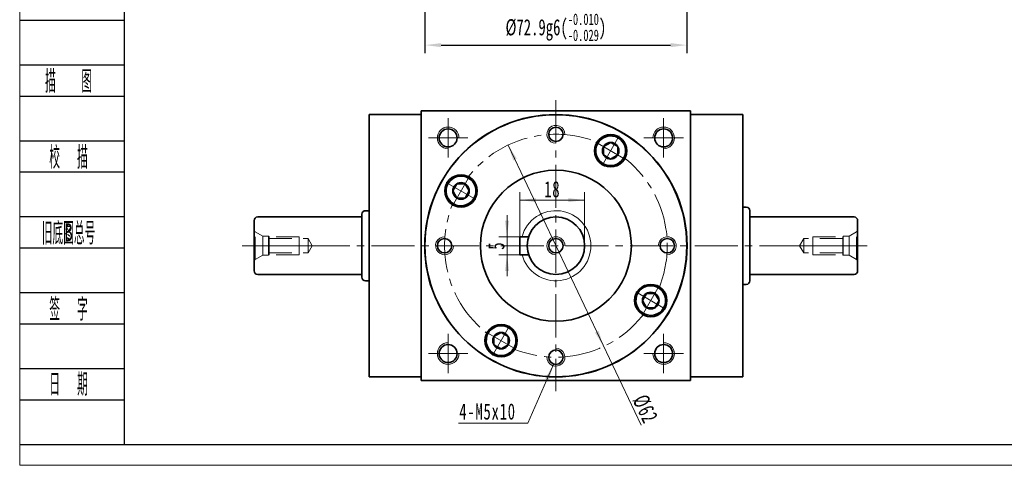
# Model space of a CAD drawing. Header units: millimetres. Extents: x -5 to 488, y 28 to 374.
# Tile 1 of 5: x -2 to 272, y 28 to 152. Entities that reach past the tile are written whole.
import ezdxf
from ezdxf.enums import TextEntityAlignment as Align

# ---------------------------------------------------------------- set-up
doc = ezdxf.new("R2010")
doc.units = ezdxf.units.MM
doc.set_wipeout_variables(frame=1)
doc.header["$PDSIZE"] = -5
doc.linetypes.add('HIDDEN', pattern=[9.525, 6.35, -3.175])
doc.linetypes.add('点画线', pattern=[18, 12, -2, 2, -2])
doc.layers.get('0').update_dxf_attribs({"lineweight": 35})
doc.layers.add('2细线层', color=4, linetype='Continuous')
doc.layers.add('6文字层', color=3, linetype='Continuous')
for name, color, linetype, lineweight in [('中心线层', 1, '点画线', 18), ('图框_外框线', 7, 'Continuous', 18), ('尺寸线层', 3, 'Continuous', 18), ('粗实线层', 7, 'Continuous', 35)]:
    doc.layers.add(name, color=color, linetype=linetype, lineweight=lineweight)
doc.styles.add('PC_TEXTSTYLE', font='ISOCP.SHX', dxfattribs={"width": 0.707, "bigfont": 'GBCBIG.SHX'})
doc.styles.add('标准', font='txt', dxfattribs={"width": 0.667})
doc.dimstyles.new('a4-1-1.5', dxfattribs={"dimtxt": 4.5, "dimasz": 4.5, "dimexe": 2.25, "dimexo": 0, "dimgap": 0.75, "dimtad": 1, "dimdec": 3, "dimdsep": 46, "dimtxsty": '标准', "dimblk": '_CAXARROW', "dimcen": 0, "dimdle": 6, "dimazin": 2, "dimtfac": 0.707107, "dimtdec": 3, "dimtix": 1, "dimtmove": 2, "dimatfit": 3, "dimfxl": 0, "dimfrac": 2, "dimtolj": 1, "dimtzin": 0, "dimarcsym": 0})

# ---------------------------------------------------------------- blocks, each defined once
blk = doc.blocks.new('_CAXARROW')
blk.add_hatch(color=0).paths.add_polyline_path([(0, 0), (-1, 0.125), (-1, -0.125)], flags=0)
blk = doc.blocks.new('*X28')
at = {"layer": 'Defpoints', "color": 0}
for p in [(110.6, 209.5), (183.5, 209.5), (183.5, 144.69)]:
    blk.add_point(p, dxfattribs=at)
at = {"layer": '尺寸线层', "color": 0, "lineweight": -2}
for p, q in [((110.6, 209.5), (110.6, 142.44)), ((183.5, 209.5), (183.5, 142.44)), ((115.1, 144.69), (179, 144.69))]:
    blk.add_line(p, q, dxfattribs=at)
at = {"layer": '尺寸线层', "color": 0, "lineweight": -2, "xscale": 4.5, "yscale": 4.5, "zscale": 4.5, "rotation": 180}
blk.add_blockref('_CAXARROW', (110.6, 144.69), dxfattribs=at)
at = {"layer": '尺寸线层', "color": 0, "lineweight": -2, "xscale": 4.5, "yscale": 4.5, "zscale": 4.5}
blk.add_blockref('_CAXARROW', (183.5, 144.69), dxfattribs=at)
at = {"layer": '尺寸线层', "color": 0, "insert": (147.05, 149.66), "char_height": 4.5, "attachment_point": 5, "style": '标准'}
blk.add_mtext('{\\A1;\\A1;%%C72.9g6({\\H0.707107x;\\S-0.010^ -0.029;})}', dxfattribs=at)
blk = doc.blocks.new('23343f_3')
at = {"layer": '中心线层', "linetype": '点画线', "lineweight": 18}
blk.add_line((17.47, 0), (-1.33, 0), dxfattribs=at)
at = {"layer": '粗实线层', "color": 6, "linetype": 'HIDDEN', "lineweight": 18}
for p, q in [((0, -4.4), (0, 4.4)), ((0, 4.4), (0.32, 3.85)), ((2.4, 2.65), (0.32, 3.85)), ((0.32, -3.85), (0.32, 3.85)), ((4, 2.65), (2.4, 2.65)), ((2.4, -2.65), (2.4, 2.65)), ((4.15, 2.5), (4, 2.65)), ((4, -2.65), (4, 2.65)), ((12.5, 2.5), (4.15, 2.5)), ((4.15, -2.5), (4.15, 2.5)), ((4.15, 2), (15, 2)), ((12.5, -2.5), (12.5, 2.5)), ((15, 2), (16.15, 0)), ((15, 2), (15, -2)), ((2.4, -2.65), (0.32, -3.85)), ((4, -2.65), (2.4, -2.65)), ((4.15, -2.5), (4, -2.65)), ((4.15, -2), (15, -2)), ((12.5, -2.5), (4.15, -2.5)), ((15, -2), (16.15, 0)), ((0, -4.4), (0.32, -3.85))]:
    blk.add_line(p, q, dxfattribs=at)
blk = doc.blocks.new('*X32')
at = {"layer": '尺寸线层', "linetype": 'Continuous'}
for points in [[(133.45, 91.38), (134.02, 95.88), (132.89, 95.88)], [(133.45, 86.38), (134.02, 81.88), (132.89, 81.88)]]:
    blk.add_hatch(color=0, dxfattribs=at).paths.add_polyline_path(points, flags=0)
at = {"layer": '尺寸线层', "color": 0, "linetype": 'Continuous'}
for p, q in [((133.45, 97.38), (133.45, 80.38)), ((137.05, 91.38), (131.2, 91.38)), ((137.05, 86.38), (131.2, 86.38))]:
    blk.add_line(p, q, dxfattribs=at)
at = {"layer": '尺寸线层', "color": 0, "insert": (130.5, 88.88), "char_height": 4.5, "width": 9, "attachment_point": 5, "rotation": 90, "line_spacing_factor": 1.15057, "style": '标准'}
blk.add_mtext('\\T1.1;5', dxfattribs=at)
blk = doc.blocks.new('*X33')
at = {"layer": '尺寸线层', "linetype": 'Continuous'}
for points in [[(137.05, 101.57), (141.55, 102.13), (141.55, 101.01)], [(155.05, 101.57), (150.55, 102.13), (150.55, 101.01)]]:
    blk.add_hatch(color=0, dxfattribs=at).paths.add_polyline_path(points, flags=0)
at = {"layer": '尺寸线层', "color": 0, "linetype": 'Continuous'}
for p, q in [((137.05, 91.38), (137.05, 103.82)), ((137.05, 101.57), (155.05, 101.57)), ((155.05, 88.88), (155.05, 103.82))]:
    blk.add_line(p, q, dxfattribs=at)
at = {"layer": '尺寸线层', "color": 0, "insert": (146.05, 104.56), "char_height": 4.5, "width": 9, "attachment_point": 5, "line_spacing_factor": 1.15057, "style": '标准'}
blk.add_mtext('\\T1.1;18', dxfattribs=at)
blk = doc.blocks.new('*X13')
at = {"layer": '中心线层', "linetype": '点画线', "lineweight": 18}
for p, q in [((0, -4.76), (0, 4.76)), ((-4.76, 0), (4.76, 0))]:
    blk.add_line(p, q, dxfattribs=at)
at = {"layer": '粗实线层'}
for p, q in [((-2.31, 0), (-1.15, 2)), ((-2.31, 0), (-1.15, -2)), ((-1.15, 2), (1.15, 2)), ((2.31, 0), (1.15, 2)), ((2.31, 0), (1.15, 2)), ((2.31, 0), (1.15, -2)), ((-1.15, -2), (1.15, -2))]:
    blk.add_line(p, q, dxfattribs=at)
blk.add_circle((0, 0), 2.31, dxfattribs=at)
for start, end in [(0, 180), (180, 360)]:
    blk.add_arc((0, 0), 4.14, start, end, dxfattribs=at)
blk = doc.blocks.new('*X34')
at = {"layer": '尺寸线层', "linetype": 'Continuous'}
blk.add_hatch(color=0, dxfattribs=at).paths.add_polyline_path([(8.26, 16.32), (6.98, 11.97), (5.95, 12.42)], flags=0)
at = {"layer": '尺寸线层', "color": 0, "linetype": 'Continuous'}
blk.add_line((8.26, 16.32), (1.15, 0), dxfattribs=at)
at = {"layer": '尺寸线层', "color": 0}
for p, q in [((0, 0), (-18.19, 0)), ((1.15, 0), (0, 0)), ((0, 0), (0, 0))]:
    blk.add_line(p, q, dxfattribs=at)
at = {"layer": '尺寸线层', "color": 0, "insert": (-2.25, 0.9), "char_height": 4.5, "width": 30.4628, "attachment_point": 9, "line_spacing_factor": 1.15057, "style": '标准'}
blk.add_mtext('\\T1.1;4-M5x10', dxfattribs=at)
blk = doc.blocks.new('*X35')
at = {"layer": '尺寸线层', "linetype": 'Continuous'}
for points in [[(133.76, 116.88), (135.18, 112.58), (136.19, 113.06)], [(160.35, 60.88), (157.91, 64.7), (158.93, 65.18)]]:
    blk.add_hatch(color=0, dxfattribs=at).paths.add_polyline_path(points, flags=0)
at = {"layer": '尺寸线层', "color": 0, "linetype": 'Continuous'}
blk.add_line((170.76, 38.96), (133.76, 116.88), dxfattribs=at)
at = {"layer": '尺寸线层', "color": 0, "insert": (171.93, 43.44), "char_height": 4.5, "width": 14.8161, "attachment_point": 5, "rotation": 295.4038, "line_spacing_factor": 1.15057, "style": '标准'}
blk.add_mtext('\\T1.1;%%C62', dxfattribs=at)

msp = doc.modelspace()

# ---------------------------------------------------------------- linework, layer by layer
at = {"layer": '2细线层'}
for p, q in [((-2.1619, 151.6364), (26.9226, 151.6364)), ((-2.1619, 139.2133), (26.9226, 139.2133)), ((-2.1619, 130.5171), (26.9226, 130.5171)), ((-2.1619, 118.094), (26.9226, 118.094)), ((-2.1619, 109.3978), (26.9226, 109.3978)), ((-2.1619, 96.9747), (26.9226, 96.9747)), ((-2.1619, 88.2786), (26.9226, 88.2786)), ((-2.1619, 75.8554), (26.9226, 75.8554)), ((-2.1619, 67.1593), (26.9226, 67.1593)), ((-2.1619, 54.7361), (26.9226, 54.7361)), ((-2.1619, 46.04), (26.9226, 46.04)), ((-2.1619, 33.6168), (26.9226, 33.6168))]:
    msp.add_line(p, q, dxfattribs=at)
at = {"layer": '中心线层'}
for p, q in [((147.0547, 129.3801), (147.0547, 48.3801)), ((117.0547, 113.3801), (117.0547, 124.3801)), ((177.0547, 124.3801), (177.0547, 113.3801)), ((111.5547, 118.8801), (122.5547, 118.8801)), ((171.5547, 118.8801), (182.5547, 118.8801)), ((59.6891, 88.8801), (234.4203, 88.8801)), ((117.0547, 53.3801), (117.0547, 64.3801)), ((177.0547, 64.3801), (177.0547, 53.3801)), ((122.5547, 58.8801), (111.5547, 58.8801)), ((182.5547, 58.8801), (171.5547, 58.8801))]:
    msp.add_line(p, q, dxfattribs=at)
msp.add_circle((147.0547, 88.8801), 31, dxfattribs=at)
at = {"layer": '粗实线层'}
for p, q in [((109.5547, 126.3801), (184.5547, 126.3801)), ((109.5547, 125.4801), (109.5547, 126.3801)), ((109.5547, 126.3801), (109.5547, 51.3801)), ((184.5547, 126.3801), (184.5547, 51.3801)), ((109.5547, 125.3801), (95.0547, 125.3801)), ((95.0547, 125.3801), (95.0547, 52.3801)), ((184.5547, 125.3801), (199.0547, 125.3801)), ((199.0547, 125.3801), (199.0547, 52.3801)), ((199.0547, 99.6301), (200.0547, 99.6301)), ((64.0547, 96.8801), (93.0547, 96.8801)), ((93.0547, 97.6301), (93.0547, 80.1301)), ((94.0547, 98.6301), (95.0547, 98.6301)), ((201.0547, 98.6301), (201.0547, 79.1301)), ((230.0547, 96.8801), (201.0547, 96.8801)), ((63.0547, 95.8801), (63.0547, 81.8801)), ((231.0547, 95.8801), (231.0547, 81.8801)), ((137.0547, 91.3801), (137.0547, 86.3801)), ((137.0547, 91.3801), (139.4554, 91.3801)), ((137.0547, 86.3801), (139.4554, 86.3801)), ((64.0547, 80.8801), (93.0547, 80.8801)), ((230.0547, 80.8801), (201.0547, 80.8801)), ((94.0547, 79.1301), (95.0547, 79.1301)), ((199.0547, 78.1301), (200.0547, 78.1301)), ((109.5547, 52.3801), (95.0547, 52.3801)), ((184.5547, 52.3801), (199.0547, 52.3801)), ((109.5547, 51.3801), (184.5547, 51.3801))]:
    msp.add_line(p, q, dxfattribs=at)
for centre, radius in [((147.0547, 88.8801), 36.5), ((147.0547, 88.8801), 36.45), ((117.0547, 118.8801), 2.5), ((147.0547, 119.8801), 2), ((177.0547, 118.8801), 2.5), ((162.3047, 115.2939), 4.5), ((147.0547, 88.8801), 21), ((120.6409, 104.1301), 4.5), ((147.0547, 88.8801), 8), ((116.0547, 88.8801), 2), ((147.0547, 88.8801), 2), ((178.0547, 88.8801), 2), ((173.4685, 73.6301), 4.5), ((131.8047, 62.4663), 4.5), ((117.0547, 58.8801), 2.5), ((177.0547, 58.8801), 2.5), ((147.0547, 57.8801), 2)]:
    msp.add_circle(centre, radius, dxfattribs=at)
at = {"layer": '粗实线层', "lineweight": 18}
for centre, radius, start, end in [((117.0547, 118.8801), 3, 0, 270), ((147.0547, 119.8801), 2.5, 358.11493, 270), ((177.0547, 118.8801), 3, 270, 180), ((147.0547, 88.8801), 9.75, 194.857166, 165.142834), ((116.0547, 88.8801), 2.5, 88.11493, 0), ((147.0547, 88.8801), 2.5, 0, 270), ((178.0547, 88.8801), 2.5, 268.11493, 180), ((117.0547, 58.8801), 3, 90, 360), ((147.0547, 57.8801), 2.5, 178.11493, 90), ((177.0547, 58.8801), 3, 180, 90)]:
    msp.add_arc(centre, radius, start, end, dxfattribs=at)
at = {"layer": '粗实线层'}
for centre, start, end in [((200.0547, 98.6301), 0, 90), ((64.0547, 95.8801), 90, 180), ((94.0547, 97.6301), 90, 180), ((230.0547, 95.8801), 360, 90), ((64.0547, 81.8801), 180, 270), ((94.0547, 80.1301), 180, 270), ((230.0547, 81.8801), 270, 360), ((200.0547, 79.1301), 270, 360)]:
    msp.add_arc(centre, 1, start, end, dxfattribs=at)

# ---------------------------------------------------------------- block references
at = {"layer": '尺寸线层'}
msp.add_blockref('*X34', (138.1317, 39.5404), dxfattribs=at)
at = {"layer": '粗实线层'}
msp.add_blockref('23343f_3', (63.0547, 88.8801), dxfattribs=at)
at = {"layer": '粗实线层', "xscale": -1}
msp.add_blockref('23343f_3', (231.0547, 88.8801), dxfattribs=at)

# ---------------------------------------------------------------- texts
at = {"layer": '6文字层', "color": 3, "style": 'PC_TEXTSTYLE'}
for s, width, p in [('描   图', 0.6667, (11.3937, 134.8652)), ('校  描', 0.667, (11.3937, 113.7459)), ('旧底图总号', 0.667, (11.3937, 92.6266)), ('签  字', 0.667, (11.3937, 71.5073)), ('日  期', 0.667, (11.4014, 50.512))]:
    msp.add_text(s, height=6.21156, dxfattribs=dict(at, width=width)).set_placement(p, align=Align.MIDDLE)
at = {"layer": '6文字层', "width": 0.707}
msp.add_text('B', height=4.9692, dxfattribs=at).set_placement((11.3937, 92.6266), align=Align.MIDDLE)

# ---------------------------------------------------------------- dimensions: what is measured, and where the dimension line sits
at = {"layer": '尺寸线层'}
dim = msp.add_linear_dim(base=(183.5047, 144.686), p1=(110.6047, 209.5007), p2=(183.5047, 209.5007), text='{\\A1;\\A1;%%C72.9g6({\\H0.707107x;\\S-0.010^ -0.029;})}', dimstyle='a4-1-1.5', override={"dimpost": '%%C<>', "dimsah": 1, "dimtp": -0.01, "dimtm": 0.029, "dimtdec": 3, "dimtfill": 1, "dimtolj": 0, "dimtzin": 8}, dxfattribs=at)
dim.commit()
dim.dimension.update_dxf_attribs({"geometry": '*X28', "text_midpoint": (147.0547, 149.6641)})
dim = msp.add_diameter_dim_2p(p1=(133.7559, 116.8826), p2=(160.3536, 60.8776), dimstyle='a4-1-1.5', override={"dimpost": '%%C<>', "dimsah": 1, "dimtfill": 1, "dimtzin": 0}, dxfattribs=at)
dim.commit()
dim.dimension.update_dxf_attribs({"geometry": '*X35', "text_midpoint": (169.2409, 42.1642), "dimtype": 163})
dim = msp.add_linear_dim(base=(155.0547, 101.5712), p1=(137.0547, 91.3801), p2=(155.0547, 88.8801), dimstyle='a4-1-1.5', override={"dimsah": 1, "dimtfill": 1, "dimtzin": 0}, dxfattribs=at)
dim.commit()
dim.dimension.update_dxf_attribs({"geometry": '*X33', "text_midpoint": (146.0547, 104.5586)})
dim = msp.add_linear_dim(base=(133.4535, 86.3801), p1=(137.0547, 91.3801), p2=(137.0547, 86.3801), angle=270, dimstyle='a4-1-1.5', override={"dimsah": 1, "dimtfill": 1, "dimtzin": 0}, dxfattribs=at)
dim.commit()
dim.dimension.update_dxf_attribs({"geometry": '*X32', "text_midpoint": (130.5038, 88.8801)})

# ---------------------------------------------------------------- next in the draw order: wipeouts: each hides what was drawn before it
for points in [[(165.8901, 113.2239), (165.9021, 113.2449), (165.9141, 113.266), (165.9259, 113.2872), (165.9376, 113.3085), (165.9492, 113.3298), (165.9606, 113.3512), (165.9719, 113.3726), (165.9831, 113.3942), (165.9942, 113.4158), (166.0051, 113.4374), (166.016, 113.4591), (166.0267, 113.4809), (166.0372, 113.5028), (166.0476, 113.5247), (166.058, 113.5466), (166.0681, 113.5687), (166.0782, 113.5907), (166.0881, 113.6129), (166.0979, 113.6351), (166.1075, 113.6573), (166.1171, 113.6797), (166.1265, 113.702), (166.1357, 113.7245), (166.1448, 113.7469), (166.1538, 113.7695), (166.1627, 113.7921), (166.1715, 113.8147), (166.1801, 113.8374), (166.1885, 113.8601), (166.1969, 113.8829), (166.1969, 113.8829), (166.2582, 114.0653), (166.3111, 114.2504), (166.3552, 114.4378), (166.3907, 114.627), (166.4172, 114.8176), (166.4349, 115.0093), (166.4437, 115.2016), (166.4435, 115.3941), (166.4344, 115.5864), (166.4163, 115.778), (166.3894, 115.9686), (166.3536, 116.1577), (166.309, 116.345), (166.2559, 116.53), (166.1941, 116.7123), (166.124, 116.8916), (166.0456, 117.0674), (165.9591, 117.2393), (165.8647, 117.4071), (165.7627, 117.5703), (165.6531, 117.7286), (165.5363, 117.8816), (165.4125, 118.029), (165.282, 118.1705), (165.1451, 118.3058), (165.002, 118.4346), (164.8531, 118.5565), (164.6987, 118.6715), (164.5391, 118.7791), (164.3747, 118.8792), (164.3747, 118.8792), (164.2058, 118.9715), (164.0328, 119.0559), (163.8561, 119.1322), (163.676, 119.2002), (163.4929, 119.2597), (163.3073, 119.3106), (163.1195, 119.3529), (162.93, 119.3864), (162.7391, 119.411), (162.5472, 119.4267), (162.3548, 119.4336), (162.1624, 119.4314), (161.9702, 119.4203), (161.7787, 119.4003), (161.5884, 119.3714), (161.3997, 119.3337), (161.2129, 119.2873), (161.0284, 119.2322), (160.8467, 119.1686), (160.6682, 119.0967), (160.4932, 119.0165), (160.3221, 118.9283), (160.1553, 118.8322), (159.9932, 118.7285), (159.836, 118.6173), (159.6842, 118.499), (159.5381, 118.3737), (159.3979, 118.2418), (159.264, 118.1034), (159.1367, 117.9591), (159.1367, 117.9591), (159.1212, 117.9405), (159.1057, 117.9218), (159.0903, 117.903), (159.0751, 117.8841), (159.06, 117.8651), (159.045, 117.8461), (159.0301, 117.8269), (159.0153, 117.8077), (159.0006, 117.7883), (158.986, 117.7689), (158.9716, 117.7494), (158.9573, 117.7299), (158.943, 117.7102), (158.9289, 117.6905), (158.915, 117.6706), (158.9011, 117.6507), (158.8873, 117.6307), (158.8737, 117.6107), (158.8602, 117.5905), (158.8468, 117.5703), (158.8335, 117.55), (158.8203, 117.5296), (158.8073, 117.5092), (158.7944, 117.4886), (158.7816, 117.468), (158.7689, 117.4473), (158.7563, 117.4266), (158.7439, 117.4057), (158.7316, 117.3848), (158.7194, 117.3639), (158.7194, 117.3639), (158.6159, 117.1734), (158.5226, 116.9777), (158.4397, 116.7775), (158.3673, 116.5732), (158.3058, 116.3654), (158.2552, 116.1546), (158.2157, 115.9415), (158.1874, 115.7266), (158.1704, 115.5105), (158.1647, 115.2939), (158.1704, 115.0772), (158.1874, 114.8611), (158.2157, 114.6462), (158.2552, 114.4331), (158.3058, 114.2223), (158.3673, 114.0145), (158.4397, 113.8102), (158.5226, 113.61), (158.6159, 113.4143), (158.7194, 113.2239), (158.8326, 113.039), (158.9554, 112.8604), (159.0873, 112.6885), (159.2281, 112.5237), (159.3773, 112.3664), (159.5345, 112.2172), (159.6993, 112.0765), (159.8713, 111.9445), (160.0499, 111.8218), (160.2347, 111.7085), (160.2347, 111.7085), (160.4252, 111.6051), (160.6208, 111.5118), (160.8211, 111.4288), (161.0254, 111.3565), (161.2332, 111.2949), (161.444, 111.2443), (161.6571, 111.2048), (161.872, 111.1765), (162.088, 111.1595), (162.3047, 111.1539), (162.5214, 111.1595), (162.7375, 111.1765), (162.9524, 111.2048), (163.1655, 111.2443), (163.3762, 111.2949), (163.584, 111.3565), (163.7884, 111.4288), (163.9886, 111.5118), (164.1842, 111.6051), (164.3747, 111.7085), (164.5595, 111.8218), (164.7381, 111.9445), (164.9101, 112.0765), (165.0749, 112.2172), (165.2321, 112.3664), (165.3813, 112.5237), (165.5221, 112.6885), (165.654, 112.8604), (165.7768, 113.039)], [(122.7109, 107.7154), (122.6899, 107.7275), (122.6688, 107.7394), (122.6476, 107.7513), (122.6263, 107.763), (122.605, 107.7745), (122.5836, 107.786), (122.5622, 107.7973), (122.5406, 107.8085), (122.519, 107.8196), (122.4974, 107.8305), (122.4757, 107.8413), (122.4539, 107.852), (122.432, 107.8626), (122.4101, 107.873), (122.3882, 107.8833), (122.3661, 107.8935), (122.3441, 107.9035), (122.3219, 107.9135), (122.2997, 107.9232), (122.2774, 107.9329), (122.2551, 107.9424), (122.2328, 107.9518), (122.2103, 107.9611), (122.1879, 107.9702), (122.1653, 107.9792), (122.1427, 107.9881), (122.1201, 107.9968), (122.0974, 108.0054), (122.0747, 108.0139), (122.0519, 108.0222), (122.0519, 108.0222), (121.8695, 108.0836), (121.6844, 108.1364), (121.497, 108.1806), (121.3078, 108.216), (121.1172, 108.2426), (120.9255, 108.2603), (120.7332, 108.2691), (120.5407, 108.2689), (120.3484, 108.2597), (120.1568, 108.2417), (119.9662, 108.2147), (119.7771, 108.1789), (119.5898, 108.1344), (119.4048, 108.0812), (119.2225, 108.0195), (119.0432, 107.9494), (118.8674, 107.871), (118.6954, 107.7845), (118.5277, 107.6901), (118.3645, 107.588), (118.2062, 107.4785), (118.0532, 107.3617), (117.9058, 107.2379), (117.7643, 107.1074), (117.629, 106.9705), (117.5002, 106.8274), (117.3782, 106.6785), (117.2633, 106.5241), (117.1557, 106.3645), (117.0556, 106.2001), (117.0556, 106.2001), (116.9633, 106.0312), (116.8789, 105.8582), (116.8026, 105.6814), (116.7346, 105.5014), (116.6751, 105.3183), (116.6242, 105.1327), (116.5819, 104.9449), (116.5484, 104.7553), (116.5238, 104.5644), (116.508, 104.3726), (116.5012, 104.1802), (116.5034, 103.9877), (116.5145, 103.7956), (116.5345, 103.6041), (116.5634, 103.4138), (116.6011, 103.225), (116.6475, 103.0382), (116.7026, 102.8538), (116.7662, 102.6721), (116.8381, 102.4936), (116.9183, 102.3186), (117.0065, 102.1475), (117.1026, 101.9807), (117.2063, 101.8186), (117.3175, 101.6614), (117.4358, 101.5096), (117.5611, 101.3634), (117.693, 101.2233), (117.8313, 101.0894), (117.9757, 100.9621), (117.9757, 100.9621), (117.9943, 100.9465), (118.013, 100.9311), (118.0318, 100.9157), (118.0507, 100.9005), (118.0697, 100.8854), (118.0887, 100.8703), (118.1079, 100.8554), (118.1271, 100.8407), (118.1464, 100.826), (118.1659, 100.8114), (118.1853, 100.797), (118.2049, 100.7826), (118.2246, 100.7684), (118.2443, 100.7543), (118.2642, 100.7403), (118.2841, 100.7264), (118.304, 100.7127), (118.3241, 100.6991), (118.3443, 100.6855), (118.3645, 100.6721), (118.3848, 100.6589), (118.4052, 100.6457), (118.4256, 100.6326), (118.4462, 100.6197), (118.4668, 100.6069), (118.4875, 100.5942), (118.5082, 100.5817), (118.5291, 100.5692), (118.55, 100.5569), (118.5709, 100.5447), (118.5709, 100.5447), (118.7614, 100.4413), (118.957, 100.348), (119.1573, 100.2651), (119.3616, 100.1927), (119.5694, 100.1311), (119.7802, 100.0805), (119.9933, 100.041), (120.2082, 100.0128), (120.4243, 99.9958), (120.6409, 99.9901), (120.8576, 99.9958), (121.0737, 100.0128), (121.2886, 100.041), (121.5017, 100.0805), (121.7124, 100.1311), (121.9203, 100.1927), (122.1246, 100.2651), (122.3248, 100.348), (122.5205, 100.4413), (122.7109, 100.5447), (122.8957, 100.658), (123.0744, 100.7807), (123.2463, 100.9127), (123.4111, 101.0535), (123.5684, 101.2027), (123.7176, 101.3599), (123.8583, 101.5247), (123.9903, 101.6966), (124.113, 101.8753), (124.2263, 102.0601), (124.2263, 102.0601), (124.3297, 102.2506), (124.423, 102.4462), (124.506, 102.6464), (124.5783, 102.8507), (124.6399, 103.0586), (124.6905, 103.2693), (124.73, 103.4824), (124.7583, 103.6973), (124.7753, 103.9134), (124.7809, 104.1301), (124.7753, 104.3468), (124.7583, 104.5628), (124.73, 104.7777), (124.6905, 104.9908), (124.6399, 105.2016), (124.5783, 105.4094), (124.506, 105.6137), (124.423, 105.814), (124.3297, 106.0096), (124.2263, 106.2001), (124.113, 106.3849), (123.9903, 106.5635), (123.8583, 106.7355), (123.7176, 106.9003), (123.5684, 107.0575), (123.4111, 107.2067), (123.2463, 107.3475), (123.0744, 107.4794), (122.8957, 107.6022)], [(171.3985, 70.0447), (171.4195, 70.0327), (171.4407, 70.0207), (171.4618, 70.0089), (171.4831, 69.9972), (171.5044, 69.9856), (171.5258, 69.9742), (171.5473, 69.9629), (171.5688, 69.9517), (171.5904, 69.9406), (171.612, 69.9296), (171.6338, 69.9188), (171.6555, 69.9081), (171.6774, 69.8976), (171.6993, 69.8871), (171.7213, 69.8768), (171.7433, 69.8667), (171.7654, 69.8566), (171.7875, 69.8467), (171.8097, 69.8369), (171.832, 69.8273), (171.8543, 69.8177), (171.8767, 69.8083), (171.8991, 69.7991), (171.9216, 69.7899), (171.9441, 69.7809), (171.9667, 69.7721), (171.9893, 69.7633), (172.012, 69.7547), (172.0347, 69.7463), (172.0575, 69.7379), (172.0575, 69.7379), (172.24, 69.6766), (172.4251, 69.6237), (172.6124, 69.5796), (172.8016, 69.5441), (172.9923, 69.5176), (173.1839, 69.4999), (173.3762, 69.4911), (173.5687, 69.4913), (173.761, 69.5004), (173.9526, 69.5185), (174.1432, 69.5454), (174.3324, 69.5812), (174.5196, 69.6257), (174.7046, 69.6789), (174.887, 69.7407), (175.0662, 69.8108), (175.242, 69.8892), (175.414, 69.9757), (175.5817, 70.0701), (175.7449, 70.1721), (175.9032, 70.2817), (176.0562, 70.3985), (176.2036, 70.5223), (176.3451, 70.6528), (176.4804, 70.7897), (176.6092, 70.9328), (176.7312, 71.0817), (176.8461, 71.2361), (176.9537, 71.3957), (177.0538, 71.5601), (177.0538, 71.5601), (177.1462, 71.729), (177.2306, 71.902), (177.3068, 72.0787), (177.3748, 72.2588), (177.4343, 72.4419), (177.4853, 72.6275), (177.5275, 72.8153), (177.561, 73.0048), (177.5856, 73.1957), (177.6014, 73.3876), (177.6082, 73.58), (177.606, 73.7724), (177.595, 73.9646), (177.5749, 74.156), (177.5461, 74.3464), (177.5084, 74.5351), (177.4619, 74.7219), (177.4068, 74.9064), (177.3433, 75.0881), (177.2713, 75.2666), (177.1911, 75.4416), (177.1029, 75.6127), (177.0068, 75.7795), (176.9031, 75.9416), (176.7919, 76.0988), (176.6736, 76.2506), (176.5483, 76.3967), (176.4164, 76.5369), (176.2781, 76.6708), (176.1337, 76.7981), (176.1337, 76.7981), (176.1151, 76.8136), (176.0964, 76.8291), (176.0776, 76.8444), (176.0587, 76.8597), (176.0397, 76.8748), (176.0207, 76.8898), (176.0015, 76.9047), (175.9823, 76.9195), (175.963, 76.9342), (175.9436, 76.9487), (175.9241, 76.9632), (175.9045, 76.9775), (175.8848, 76.9917), (175.8651, 77.0059), (175.8453, 77.0198), (175.8254, 77.0337), (175.8054, 77.0475), (175.7853, 77.0611), (175.7652, 77.0746), (175.7449, 77.088), (175.7246, 77.1013), (175.7043, 77.1145), (175.6838, 77.1275), (175.6633, 77.1404), (175.6426, 77.1532), (175.622, 77.1659), (175.6012, 77.1785), (175.5804, 77.1909), (175.5595, 77.2032), (175.5385, 77.2154), (175.5385, 77.2154), (175.348, 77.3188), (175.1524, 77.4122), (174.9521, 77.4951), (174.7478, 77.5675), (174.54, 77.629), (174.3292, 77.6796), (174.1161, 77.7191), (173.9012, 77.7474), (173.6852, 77.7644), (173.4685, 77.7701), (173.2518, 77.7644), (173.0357, 77.7474), (172.8208, 77.7191), (172.6077, 77.6796), (172.397, 77.629), (172.1892, 77.5675), (171.9848, 77.4951), (171.7846, 77.4122), (171.589, 77.3188), (171.3985, 77.2154), (171.2137, 77.1022), (171.0351, 76.9794), (170.8631, 76.8475), (170.6983, 76.7067), (170.5411, 76.5575), (170.3919, 76.4003), (170.2511, 76.2355), (170.1192, 76.0635), (169.9964, 75.8849), (169.8831, 75.7001), (169.8831, 75.7001), (169.7797, 75.5096), (169.6864, 75.314), (169.6035, 75.1137), (169.5311, 74.9094), (169.4696, 74.7016), (169.419, 74.4908), (169.3795, 74.2777), (169.3512, 74.0628), (169.3342, 73.8468), (169.3285, 73.6301), (169.3342, 73.4134), (169.3512, 73.1973), (169.3795, 72.9824), (169.419, 72.7693), (169.4696, 72.5586), (169.5311, 72.3507), (169.6035, 72.1464), (169.6864, 71.9462), (169.7797, 71.7506), (169.8831, 71.5601), (169.9964, 71.3753), (170.1192, 71.1966), (170.2511, 71.0247), (170.3919, 70.8599), (170.5411, 70.7027), (170.6983, 70.5535), (170.8631, 70.4127), (171.0351, 70.2807), (171.2137, 70.158)], [(128.2194, 64.5363), (128.2073, 64.5153), (128.1954, 64.4941), (128.1835, 64.473), (128.1718, 64.4517), (128.1603, 64.4304), (128.1488, 64.409), (128.1375, 64.3875), (128.1263, 64.366), (128.1152, 64.3444), (128.1043, 64.3227), (128.0935, 64.301), (128.0828, 64.2792), (128.0722, 64.2574), (128.0618, 64.2355), (128.0515, 64.2135), (128.0413, 64.1915), (128.0313, 64.1694), (128.0213, 64.1473), (128.0115, 64.1251), (128.0019, 64.1028), (127.9924, 64.0805), (127.983, 64.0581), (127.9737, 64.0357), (127.9646, 64.0132), (127.9556, 63.9907), (127.9467, 63.9681), (127.938, 63.9455), (127.9294, 63.9228), (127.9209, 63.9), (127.9126, 63.8773), (127.9126, 63.8773), (127.8512, 63.6948), (127.7984, 63.5097), (127.7542, 63.3224), (127.7188, 63.1332), (127.6922, 62.9425), (127.6745, 62.7508), (127.6657, 62.5586), (127.6659, 62.3661), (127.6751, 62.1738), (127.6931, 61.9822), (127.7201, 61.7916), (127.7558, 61.6024), (127.8004, 61.4152), (127.8536, 61.2302), (127.9153, 61.0478), (127.9854, 60.8686), (128.0638, 60.6928), (128.1503, 60.5208), (128.2447, 60.353), (128.3468, 60.1899), (128.4563, 60.0316), (128.5731, 59.8786), (128.6969, 59.7312), (128.8274, 59.5897), (128.9643, 59.4544), (129.1074, 59.3256), (129.2563, 59.2036), (129.4107, 59.0887), (129.5703, 58.9811), (129.7347, 58.881), (129.7347, 58.881), (129.9036, 58.7886), (130.0766, 58.7042), (130.2533, 58.628), (130.4334, 58.56), (130.6165, 58.5005), (130.8021, 58.4495), (130.9899, 58.4073), (131.1795, 58.3738), (131.3704, 58.3492), (131.5622, 58.3334), (131.7546, 58.3266), (131.9471, 58.3288), (132.1392, 58.3398), (132.3307, 58.3599), (132.521, 58.3887), (132.7098, 58.4264), (132.8966, 58.4729), (133.081, 58.5279), (133.2627, 58.5915), (133.4412, 58.6635), (133.6162, 58.7437), (133.7873, 58.8319), (133.9541, 58.928), (134.1162, 59.0317), (134.2734, 59.1429), (134.4252, 59.2612), (134.5713, 59.3865), (134.7115, 59.5184), (134.8454, 59.6567), (134.9727, 59.8011), (134.9727, 59.8011), (134.9883, 59.8197), (135.0037, 59.8384), (135.0191, 59.8572), (135.0343, 59.8761), (135.0494, 59.895), (135.0645, 59.9141), (135.0794, 59.9333), (135.0941, 59.9525), (135.1088, 59.9718), (135.1234, 59.9912), (135.1378, 60.0107), (135.1522, 60.0303), (135.1664, 60.0499), (135.1805, 60.0697), (135.1945, 60.0895), (135.2083, 60.1094), (135.2221, 60.1294), (135.2357, 60.1495), (135.2493, 60.1696), (135.2627, 60.1899), (135.2759, 60.2102), (135.2891, 60.2305), (135.3021, 60.251), (135.3151, 60.2715), (135.3279, 60.2921), (135.3406, 60.3128), (135.3531, 60.3336), (135.3655, 60.3544), (135.3779, 60.3753), (135.3901, 60.3963), (135.3901, 60.3963), (135.4935, 60.5868), (135.5868, 60.7824), (135.6697, 60.9827), (135.7421, 61.187), (135.8036, 61.3948), (135.8542, 61.6056), (135.8937, 61.8187), (135.922, 62.0336), (135.939, 62.2496), (135.9447, 62.4663), (135.939, 62.683), (135.922, 62.8991), (135.8937, 63.1139), (135.8542, 63.3271), (135.8036, 63.5378), (135.7421, 63.7456), (135.6697, 63.9499), (135.5868, 64.1502), (135.4935, 64.3458), (135.3901, 64.5363), (135.2768, 64.7211), (135.154, 64.8997), (135.0221, 65.0717), (134.8813, 65.2365), (134.7321, 65.3937), (134.5749, 65.5429), (134.4101, 65.6837), (134.2381, 65.8156), (134.0595, 65.9384), (133.8747, 66.0516), (133.8747, 66.0516), (133.6842, 66.1551), (133.4886, 66.2484), (133.2884, 66.3313), (133.084, 66.4037), (132.8762, 66.4652), (132.6655, 66.5158), (132.4524, 66.5553), (132.2375, 66.5836), (132.0214, 66.6006), (131.8047, 66.6063), (131.588, 66.6006), (131.372, 66.5836), (131.1571, 66.5553), (130.944, 66.5158), (130.7332, 66.4652), (130.5254, 66.4037), (130.3211, 66.3313), (130.1208, 66.2484), (129.9252, 66.1551), (129.7347, 66.0516), (129.5499, 65.9384), (129.3713, 65.8156), (129.1993, 65.6837), (129.0345, 65.5429), (128.8773, 65.3937), (128.7281, 65.2365), (128.5873, 65.0717), (128.4554, 64.8997), (128.3326, 64.7211)]]:
    msp.add_wipeout(points).dxf.layer = '粗实线层'

# ---------------------------------------------------------------- next in the draw order: linework, layer by layer
at = {"layer": '图框_外框线', "color": 3}
msp.add_lwpolyline([(-2.2055, 27.7912), (487.1458, 27.7912), (487.1458, 373.8325), (-2.2055, 373.8325)], close=True, dxfattribs=at)
at = {"layer": '图框_外框线', "color": 3, "lineweight": 25}
msp.add_lwpolyline([(26.9226, 33.6168), (481.3202, 33.6168), (481.3202, 368.0069), (26.9226, 368.0069)], close=True, dxfattribs=at)

# ---------------------------------------------------------------- next in the draw order: block references
at = {"layer": '粗实线层'}
for p, rotation in [((162.3047, 115.2939), 329.9999999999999), ((120.6409, 104.1301), 60.00000000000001), ((173.4685, 73.6301), 240), ((131.8047, 62.4663), 150)]:
    msp.add_blockref('*X13', p, dxfattribs=dict(at, rotation=rotation))

doc.saveas('drawing.dxf')
